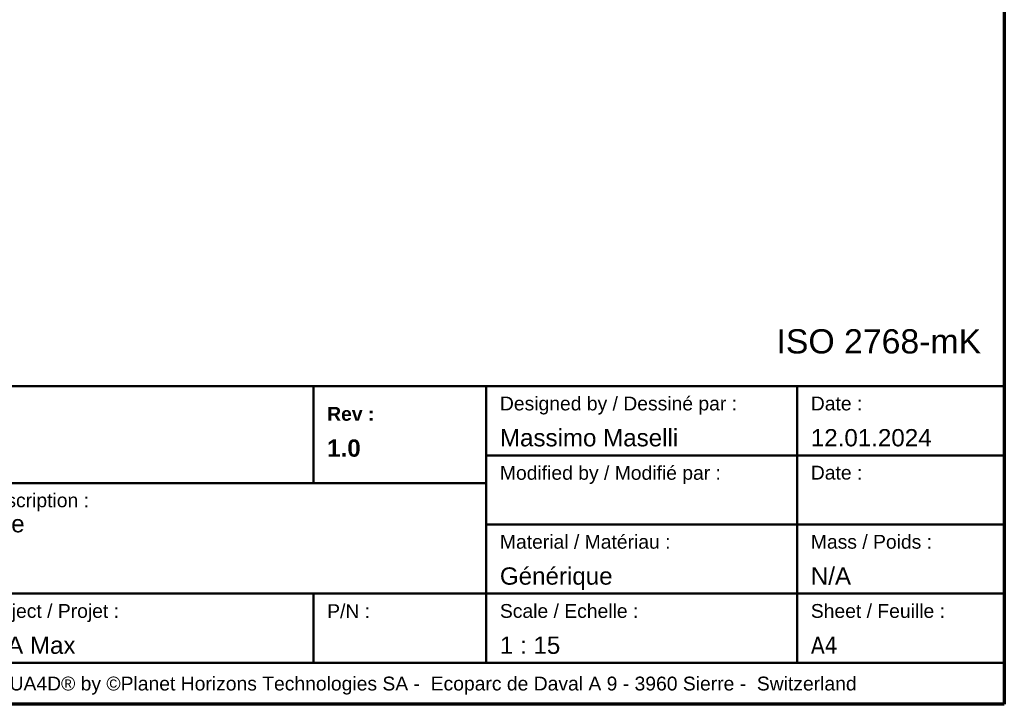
# Model space of a CAD drawing. Header units: millimetres. Extents: x 90 to 4407, y 90 to 14716.
# Tile 18 of 32: x 2228 to 4365, y 90 to 1575. Entities that reach past the tile are written whole.
import ezdxf

# ---------------------------------------------------------------- set-up
doc = ezdxf.new("R2010")
doc.units = ezdxf.units.MM
doc.header["$LTSCALE"] = 15
for name, color, linetype, lineweight in [('Cadre (ISO)', 7, 'Continuous', 70), ('Symbole (ISO)', 7, 'Continuous', 25), ('Titre (ISO)', 7, 'Continuous', 50)]:
    doc.layers.add(name, color=color, linetype=linetype, lineweight=lineweight)
doc.styles.add('Note Text (A4D)', font='arial.ttf')
doc.styles.add('Texte de note (ISO)', font='tahoma.ttf')

# ---------------------------------------------------------------- blocks, each defined once
blk = doc.blocks.new('Cadres AQUA4D Border')
at = {"layer": 'Cadre (ISO)'}
for p, q in [((291, 204), (291, 6)), ((291, 6), (6, 6))]:
    blk.add_line(p, q, dxfattribs=at)
blk = doc.blocks.new('Cartouches AQUA4D New Branding')
at = {"layer": 'Titre (ISO)'}
for p, q in [((243, 79.44), (168, 79.44)), ((218, 79.44), (218, 65.44)), ((243, 59.44), (243, 79.44)), ((318, 79.44), (243, 79.44)), ((243, 79.44), (243, 59.44)), ((288, 79.44), (288, 49.44)), ((318, 59.44), (318, 79.44)), ((243, 69.44), (318, 69.44)), ((168, 65.44), (243, 65.44)), ((243, 59.44), (243, 49.44)), ((243, 49.44), (243, 59.44)), ((243, 59.44), (318, 59.44)), ((318, 59.44), (318, 33.44)), ((318, 49.44), (168, 49.44)), ((168, 49.44), (218, 49.44)), ((218, 49.44), (218, 39.44)), ((218, 49.44), (243, 49.44)), ((218, 39.44), (218, 49.44)), ((223, 49.44), (243, 49.44)), ((243, 49.44), (243, 39.44)), ((288, 49.44), (288, 39.44)), ((218, 39.44), (168, 39.44)), ((168, 39.44), (246.38, 39.44)), ((318, 39.44), (218, 39.44)), ((318, 33.44), (168, 33.44)), ((243, 33.44), (168, 33.44))]:
    blk.add_line(p, q, dxfattribs=at)
at = {"layer": 'Titre (ISO)', "char_height": 3.5, "attachment_point": 1, "style": 'Texte de note (ISO)'}
for s, insert, width, line_spacing_factor in [('\\pxsm1.41;\\fArial|b0|i0;{\\H2.0000;Designed by / Dessiné par :}\\fTahoma|b0|i0;{\\H3.5000;\\P}\\fArial|b0|i0;{\\H2.5000;Massimo Maselli}', (245, 77.94), 42.4672, 1.096194), ('\\pxsm1.41;\\fArial|b1|i0;{\\H2.0000;Rev :}\\fArial|b1|i0;{\\H2.5000;\\P}\\fArial|b1|i0;{\\H2.5000;1.0}', (220, 76.44), 17.7774, 1.096194), ('\\pxsm0.94;\\fArial|b0|i0;{\\H2.0000;Description :}\\fArial|b0|i0;{\\H2.5000;\\P}\\fArial|b0|i0;{\\H2.5000;Vue }', (170, 63.94), 71.1937, 0.83168), ('\\pxsm1.41;\\fArial|b0|i0;{\\H2.0000;Material / Matériau :}\\fTahoma|b0|i0;{\\H3.5000;\\P}\\fArial|b0|i0;{\\H2.5000;Générique}', (245, 57.94), 40.698, 1.096194), ('\\pxsm1.41;\\fArial|b0|i0;{\\H2.0000;Mass / Poids :}\\fTahoma|b0|i0;{\\H3.5000;\\P}\\fArial|b0|i0;{\\H2.5000;N/A}', (290, 57.94), 40.698, 1.096194), ('\\pxsm1.41;\\fArial|b0|i0;{\\H2.0000;Project / Projet : }\\fTahoma|b0|i0;{\\H3.5000;\\P}\\fArial|b0|i0;{\\H2.5000;H-A Max }', (170, 47.94), 53.6285, 1.096194), ('\\pxsm1.41;\\fArial|b0|i0;{\\H2.0000;Scale / Echelle :}\\fTahoma|b0|i0;{\\H3.5000;\\P}\\fArial|b0|i0;{\\H2.5000;1 : 15}', (245, 47.94), 40.698, 1.096194)]:
    blk.add_mtext(s, dxfattribs=dict(at, insert=insert, width=width, line_spacing_factor=line_spacing_factor))
for s, insert, line_spacing_factor in [('\\pxsm1.41;\\fArial|b0|i0;{\\H2.0000;Date :}\\fTahoma|b0|i0;{\\H3.5000;\\P}\\fArial|b0|i0;{\\H2.5000;12.01.2024}', (290, 77.94), 1.096194), ('\\pxsm1.41;\\fArial|b0|i0;{\\H2.0000;Sheet / Feuille :\\P}\\fTahoma|b0|i0;{\\H2.5000;A4}\\fTahoma|b0|i0;{\\H3.5000;\\P}\\fTahoma|b0|i0;{\\H3.5000;\\P}', (290, 47.94), 1.033802)]:
    blk.add_mtext(s, dxfattribs=dict(at, insert=insert, line_spacing_factor=line_spacing_factor))
at = {"layer": 'Titre (ISO)', "char_height": 2, "attachment_point": 1, "style": 'Texte de note (ISO)'}
for s, insert, width in [('\\fArial|b0|i0;{\\H2.0000;Modified by / Modifié par :}\\fTahoma|b0|i0;{\\H3.5000;\\P}', (245, 67.91), 42.1477), ('\\fArial|b0|i0;{\\H2.0000;P/N :}\\fTahoma|b0|i0;{\\H3.5000;\\P}', (220, 47.91), 22.3281), ('\\fArial|b0|i0;{\\H2.0000;AQUA4D® by ©Planet Horizons Technologies SA -  Ecoparc de Daval A 9 - 3960 Sierre -  Switzerland}', (170, 37.44), 146.2098)]:
    blk.add_mtext(s, dxfattribs=dict(at, insert=insert, width=width))
at = {"layer": 'Titre (ISO)', "insert": (290, 67.94), "char_height": 2, "attachment_point": 1, "style": 'Texte de note (ISO)'}
blk.add_mtext('\\fArial|b0|i0;{\\H2.0000;Date :}\\fTahoma|b0|i0;{\\H3.5000;\\P}', dxfattribs=at)

msp = doc.modelspace()

# ---------------------------------------------------------------- block references
at = {"xscale": 15, "yscale": 15, "zscale": 15}
for name, p in [('Cadres AQUA4D Border', (0, 0)), ('Cartouches AQUA4D New Branding', (-405, -411.6))]:
    msp.add_blockref(name, p, dxfattribs=at)

# ---------------------------------------------------------------- texts
at = {"layer": 'Symbole (ISO)', "insert": (3870.4, 903.6), "char_height": 52.5, "width": 510, "attachment_point": 1, "style": 'Note Text (A4D)'}
msp.add_mtext('\\fArial|b0|i0;{\\H52.5000;ISO 2768-mK}', dxfattribs=at)

doc.saveas('drawing.dxf')
